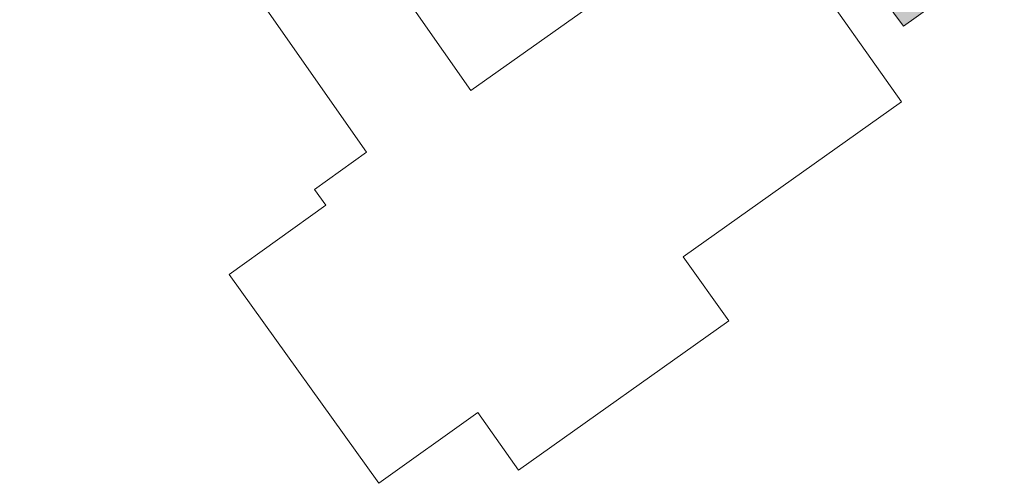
# Model space of a CAD drawing. Header units: metres. Extents: x 102852 to 107229, y 385458 to 392889.
# Tile 6 of 19: x 106741 to 106797, y 392605 to 392631. Entities that reach past the tile are written whole.
import ezdxf

# ---------------------------------------------------------------- set-up
doc = ezdxf.new("R2010")
doc.units = ezdxf.units.M
for name, color, linetype, lineweight in [('0-VERHARDING', 5, 'Continuous', 30), ('B-WE-OG-TOPOGRAFIE_BEBOUWING-G', 8, 'Continuous', 13), ('B-WE-VH-KANTVERHARDING-G', 60, 'Continuous', 13), ('X-XX-AL-VERWIJZING-S', 7, 'Continuous', 30)]:
    doc.layers.add(name, color=color, linetype=linetype, lineweight=lineweight)

# ---------------------------------------------------------------- blocks, each defined once
blk = doc.blocks.new('kadata_3')
at = {"layer": 'B-WE-OG-TOPOGRAFIE_BEBOUWING-G', "flags": 128}
for points in [[(106741.201, 392651.541), (106755.886, 392630.527)], [(106782.373, 392638.334), (106766.56, 392627.129)], [(106790.766, 392626.492), (106785.264, 392634.255)], [(106766.56, 392627.129), (106761.945, 392633.723)], [(106755.886, 392630.527), (106760.692, 392623.651), (106757.764, 392621.556), (106758.405, 392620.666), (106752.972, 392616.771), (106761.392, 392605.031)], [(106761.392, 392605.031), (106766.939, 392609.008), (106769.231, 392605.778), (106781.047, 392614.163), (106778.483, 392617.776), (106790.766, 392626.492)]]:
    blk.add_lwpolyline(points, dxfattribs=at)

msp = doc.modelspace()

# ---------------------------------------------------------------- hatches: boundary and pattern name
at = {"layer": '0-VERHARDING', "true_color": 0x136734, "extrusion": (0, 0, -1)}
msp.add_hatch(color=116, dxfattribs=at).paths.add_polyline_path([(-106790.871, 392630.731), (-106792.426, 392631.839), (-106792.47, 392631.77), (-106797.817, 392635.672), (-106814.368, 392647.81), (-106817.417, 392650.13), (-106821.414, 392653.114), (-106821.445, 392653.208), (-106820.931, 392653.811), (-106791.36, 392631.996), (-106770.902, 392659.739), (-106768.221, 392674.084), (-106758.003, 392706.919), (-106793.102, 392717.771), (-106792.909, 392718.492), (-106757.087, 392707.359), (-106757.06, 392705.983), (-106758.56, 392701.184), (-106757.953, 392700.956), (-106758.117, 392700.444), (-106758.666, 392700.619), (-106767.74, 392670.91), (-106768.56, 392666.178), (-106769.442, 392660.976), (-106770.079, 392659.371), (-106770.947, 392658.156), (-106782.025, 392642.663), (-106786.497, 392636.615)])

# ---------------------------------------------------------------- linework, layer by layer
at = {"layer": 'B-WE-VH-KANTVERHARDING-G', "flags": 128}
msp.add_lwpolyline([(106782.012, 392642.679), (106790.871, 392630.731), (106792.426, 392631.839), (106792.47, 392631.77), (106797.817, 392635.672)], dxfattribs=at)
msp.add_lwpolyline([(106782.012, 392642.679), (106790.871, 392630.731), (106792.426, 392631.839), (106792.47, 392631.77), (106797.817, 392635.672)], dxfattribs=at)

# ---------------------------------------------------------------- block references
at = {"layer": 'X-XX-AL-VERWIJZING-S', "rotation": 360}
msp.add_blockref('kadata_3', (0, 0), dxfattribs=at)

doc.saveas('drawing.dxf')
